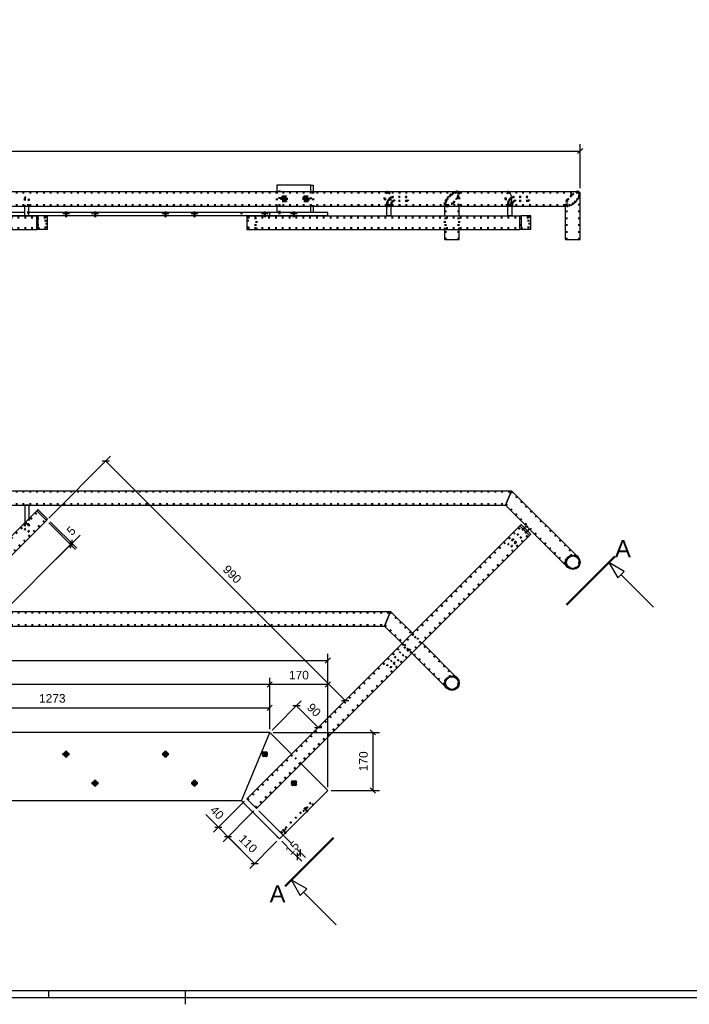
# Model space of a CAD drawing. Header units: millimetres. Extents: x -46 to 795, y -465 to 129.
# Tile 4 of 9: x 367 to 562, y -462 to -174. Entities that reach past the tile are written whole.
import ezdxf
from ezdxf.enums import TextEntityAlignment as Align

# ---------------------------------------------------------------- set-up
doc = ezdxf.new("R2010")
doc.units = ezdxf.units.MM
for name, pattern in [('DOT', [2, 0.5, -1.5]), ('STRICHPUNKT2', [18.5, 10, -4, 0.5, -4]), ('STRICHPUNKT3', [35.5, 25, -5, 0.5, -5])]:
    doc.linetypes.add(name, pattern=pattern)
doc.layers.get('0').update_dxf_attribs({"linetype": 'CONTINUOUS'})
for name, color, linetype in [('DIM49', 4, 'CONTINUOUS'), ('TXT_ALL', 7, 'CONTINUOUS'), ('TXT_DIM49', 2, 'CONTINUOUS')]:
    doc.layers.add(name, color=color, linetype=linetype)
doc.layers.add('LE_ALL', color=7, linetype='CONTINUOUS', lineweight=50)
doc.styles.add('ARIAL', font='arial.ttf')

# ---------------------------------------------------------------- blocks, each defined once
blk = doc.blocks.new('DINA1_00002', base_point=(-38.96, -457.66))
for p, q in [((375.04, -457.66), (375.04, -459.66)), ((415.04, -457.66), (415.04, -461.66)), ((-40.96, -459.66), (790.04, -459.66))]:
    blk.add_line(p, q)
blk.add_lwpolyline([(-38.96, -457.66), (788.04, -457.66), (788.04, 122.34)])
blk = doc.blocks.new('_ZBL0024_00001')
blk.add_blockref('DINA1_00002', (-38.96, -457.66))
blk = doc.blocks.new('Brede Strip 10x200_00110', base_point=(11.03, -230.06))
for p, q in [((439.76, -231.06), (439.76, -230.06)), ((368.1, -231.06), (333.95, -231.06)), ((439.76, -231.06), (369.3, -231.06))]:
    blk.add_line(p, q)
for points in [[(368.1, -230.06), (333.95, -230.06)], [(439.76, -230.06), (369.3, -230.06)]]:
    blk.add_lwpolyline(points)
at = {"layer": 'LE_ALL', "color": 3, "linetype": 'DOT'}
for p, q in [((379.49, -230.06), (379.49, -231.06)), ((380.89, -230.06), (380.89, -231.06)), ((387.97, -230.06), (387.97, -231.06)), ((389.37, -230.06), (389.37, -231.06)), ((408.57, -230.06), (408.57, -231.06)), ((409.97, -230.06), (409.97, -231.06)), ((417.05, -230.06), (417.05, -231.06)), ((418.45, -230.06), (418.45, -231.06)), ((431.48, -230.06), (431.48, -231.06))]:
    blk.add_line(p, q, dxfattribs=at)
blk.add_lwpolyline([(369.3, -230.06), (368.1, -230.06)], dxfattribs=at)
blk = doc.blocks.new('_00112', base_point=(409.27, -229.76))
at = {"layer": 'LE_ALL', "color": 1, "linetype": 'STRICHPUNKT2'}
for p, q in [((380.19, -229.76), (380.19, -231.36)), ((388.67, -229.76), (388.67, -231.36)), ((409.27, -229.76), (409.27, -231.36)), ((417.75, -229.76), (417.75, -231.36))]:
    blk.add_line(p, q, dxfattribs=at)
blk = doc.blocks.new('_00111')
blk.add_blockref('_00112', (409.27, -229.76))
blk = doc.blocks.new('Brede Strip 10x200_00109')
for name, p in [('Brede Strip 10x200_00110', (11.03, -230.06)), ('_00111', (0, 0))]:
    blk.add_blockref(name, p)
blk = doc.blocks.new('Brede Strip 10x200_00114', base_point=(442.59, -230.06))
for p, q in [((456.73, -230.06), (439.76, -230.06)), ((439.76, -231.06), (439.76, -230.06)), ((456.73, -231.06), (456.73, -230.06)), ((456.73, -231.06), (439.76, -231.06))]:
    blk.add_line(p, q)
at = {"layer": 'LE_ALL', "color": 3, "linetype": 'DOT'}
for p, q in [((431.48, -230.06), (431.48, -231.06)), ((437.65, -230.06), (437.65, -231.06)), ((439.05, -230.06), (439.05, -231.06)), ((442.59, -230.06), (442.59, -231.06)), ((446.13, -230.06), (446.13, -231.06)), ((447.53, -230.06), (447.53, -231.06))]:
    blk.add_line(p, q, dxfattribs=at)
blk = doc.blocks.new('_00116', base_point=(446.83, -229.76))
at = {"layer": 'LE_ALL', "color": 1, "linetype": 'STRICHPUNKT2'}
for p, q in [((438.35, -229.76), (438.35, -231.36)), ((446.83, -229.76), (446.83, -231.36))]:
    blk.add_line(p, q, dxfattribs=at)
blk = doc.blocks.new('_00115')
blk.add_blockref('_00116', (446.83, -229.76))
blk = doc.blocks.new('Brede Strip 10x200_00113')
for name, p in [('Brede Strip 10x200_00114', (442.59, -230.06)), ('_00115', (0, 0))]:
    blk.add_blockref(name, p)
blk = doc.blocks.new('Strip 80x10_00118', base_point=(442.59, -230.06))
for p, q in [((451.78, -222.06), (441.88, -222.06)), ((451.78, -223.94), (451.78, -222.06)), ((451.78, -222.06), (452.49, -222.06)), ((441.88, -228.18), (441.88, -230.06)), ((451.78, -230.06), (441.88, -230.06)), ((452.49, -230.06), (451.78, -230.06)), ((452.49, -228.18), (452.49, -230.06))]:
    blk.add_line(p, q)
for points in [[(441.88, -222.06), (441.88, -223.94)], [(452.49, -222.06), (452.49, -223.94)], [(451.78, -230.06), (451.78, -228.18)]]:
    blk.add_lwpolyline(points)
at = {"layer": 'LE_ALL', "color": 3, "linetype": 'DOT'}
for p, q in [((441.88, -223.94), (441.88, -228.18)), ((442.59, -230.06), (442.59, -222.06)), ((451.78, -228.18), (451.78, -223.94)), ((452.49, -223.94), (452.49, -228.18)), ((443.65, -225.36), (444.36, -225.36)), ((450.01, -225.36), (450.72, -225.36))]:
    blk.add_line(p, q, dxfattribs=at)
for points in [[(443.65, -226.76), (444.36, -226.76)], [(450.01, -226.76), (450.72, -226.76)]]:
    blk.add_lwpolyline(points, dxfattribs=at)
for centre, start_param, end_param in [((443.65, -226.06), 3.141593, 6.283185), ((443.65, -226.06), 0, 3.141593), ((444.36, -226.06), 3.141593, 6.283185), ((444.36, -226.06), 0, 3.141593), ((450.01, -226.06), 3.141593, 6.283185), ((450.01, -226.06), 0, 3.141593), ((450.72, -226.06), 3.141593, 6.283185), ((450.72, -226.06), 0, 3.141593)]:
    blk.add_ellipse(centre, major_axis=(0, -0.7), ratio=0.707107, start_param=start_param, end_param=end_param, dxfattribs=at)
blk = doc.blocks.new('_00120', base_point=(443.44, -226.06))
at = {"layer": 'LE_ALL', "color": 1, "linetype": 'STRICHPUNKT2'}
for p, q in [((443.65, -226.06), (442.94, -226.06)), ((443.44, -226.06), (444.57, -226.06)), ((443.65, -226.06), (443.65, -225.06)), ((443.65, -226.06), (443.65, -227.06)), ((443.65, -226.06), (444.36, -226.06)), ((444.36, -226.06), (443.65, -226.06)), ((444.36, -226.06), (444.36, -225.06)), ((444.36, -226.06), (444.36, -227.06)), ((444.36, -226.06), (445.06, -226.06)), ((450.01, -226.06), (449.31, -226.06)), ((449.8, -226.06), (450.93, -226.06)), ((450.01, -226.06), (450.01, -225.06)), ((450.01, -226.06), (450.01, -227.06)), ((450.01, -226.06), (450.72, -226.06)), ((450.72, -226.06), (450.01, -226.06)), ((450.72, -226.06), (450.72, -225.06)), ((450.72, -226.06), (450.72, -227.06)), ((450.72, -226.06), (451.43, -226.06))]:
    blk.add_line(p, q, dxfattribs=at)
blk = doc.blocks.new('_00119')
blk.add_blockref('_00120', (443.44, -226.06))
blk = doc.blocks.new('Strip 80x10_00117')
for name, p in [('Strip 80x10_00118', (442.59, -230.06)), ('_00119', (0, 0))]:
    blk.add_blockref(name, p)
blk = doc.blocks.new('_D1', base_point=(255.74, -210.56))
at = {"layer": 'DIM49', "color": 1}
for p, q in [((530.54, -222.94), (530.54, -210.06)), ((-11.38, -212.06), (530.54, -212.06)), ((529.79, -212.81), (531.29, -211.31))]:
    blk.add_line(p, q, dxfattribs=at)
blk = doc.blocks.new('Strip 80x10_00122', base_point=(2.76, -222.06))
blk.add_blockref('_D1', (255.74, -210.56))
blk = doc.blocks.new('Strip 80x10_00121')
blk.add_blockref('Strip 80x10_00122', (2.76, -222.06))
blk = doc.blocks.new('Constructie buis 42.4x2.6_00127', base_point=(509.59, -224.2))
blk.add_line((73.46, -223.94), (509.59, -223.94))
blk.add_lwpolyline([(73.46, -223.94), (73.46, -228.18), (509.59, -228.18)])
blk.add_ellipse((509.59, -226.06), major_axis=(0, -2.12), ratio=0.414214, start_param=0, end_param=3.141593)
at = {"layer": 'LE_ALL', "color": 3, "linetype": 'DOT'}
blk.add_line((73.46, -224.2), (509.59, -224.2), dxfattribs=at)
blk.add_lwpolyline([(73.46, -227.92), (509.59, -227.92)], dxfattribs=at)
for major_axis, start_param, end_param in [((0, -2.12), 3.141593, 6.283185), ((0, -1.86), 3.141593, 6.283185), ((0, -1.86), 0, 3.141593)]:
    blk.add_ellipse((509.59, -226.06), major_axis=major_axis, ratio=0.414214, start_param=start_param, end_param=end_param, dxfattribs=at)
blk = doc.blocks.new('Constructie buis 42.4x2.6_00126')
blk.add_blockref('Constructie buis 42.4x2.6_00127', (509.59, -224.2))
blk = doc.blocks.new('Constructie buis 42.4x2.6_00129', base_point=(474.24, -224.2))
at = {"layer": 'LE_ALL', "color": 3, "linetype": 'DOT'}
for major_axis, start_param, end_param in [((0, -2.12), 3.141593, 6.283185), ((0, -1.86), 3.141593, 6.283185), ((0, -2.12), 0, 3.141593), ((0, -1.86), 0, 3.141593)]:
    blk.add_ellipse((474.24, -226.06), major_axis=major_axis, ratio=0.414214, start_param=start_param, end_param=end_param, dxfattribs=at)
blk = doc.blocks.new('Constructie buis 42.4x2.6_00128')
blk.add_blockref('Constructie buis 42.4x2.6_00129', (474.24, -224.2))
blk = doc.blocks.new('Constructie buis 42.4x2.6_00131', base_point=(529.73, -224.2))
for p, q in [((509.59, -223.94), (529.92, -223.94)), ((509.59, -228.18), (526.92, -228.18))]:
    blk.add_line(p, q)
for centre, major_axis, start_param, end_param in [((509.59, -226.06), (0, -2.12), 0, 3.141593), ((528.42, -226.06), (-1.96, -1.96), 0.392699, 3.534292)]:
    blk.add_ellipse(centre, major_axis=major_axis, ratio=0.414214, start_param=start_param, end_param=end_param)
at = {"layer": 'LE_ALL', "color": 3, "linetype": 'DOT'}
blk.add_line((509.59, -224.2), (529.73, -224.2), dxfattribs=at)
blk.add_lwpolyline([(509.59, -227.92), (527.1, -227.92)], dxfattribs=at)
for centre, major_axis, start_param, end_param in [((509.59, -226.06), (0, -2.12), 3.141593, 6.283185), ((509.59, -226.06), (0, -1.86), 3.141593, 6.283185), ((509.59, -226.06), (0, -1.86), 0, 3.141593), ((528.42, -226.06), (-1.96, -1.96), 3.534292, 6.675884), ((528.42, -226.06), (-1.72, -1.72), 3.534292, 6.675884), ((528.42, -226.06), (1.72, 1.72), 3.534292, 6.675884)]:
    blk.add_ellipse(centre, major_axis=major_axis, ratio=0.414214, start_param=start_param, end_param=end_param, dxfattribs=at)
blk = doc.blocks.new('Constructie buis 42.4x2.6_00130')
blk.add_blockref('Constructie buis 42.4x2.6_00131', (529.73, -224.2))
blk = doc.blocks.new('Constructie buis 42.4x2.6_00133', base_point=(494.38, -224.2))
at = {"layer": 'LE_ALL', "color": 3, "linetype": 'DOT'}
for centre, major_axis, start_param, end_param in [((474.24, -226.06), (0, -2.12), 3.141593, 6.283185), ((474.24, -226.06), (0, -1.86), 3.141593, 6.283185), ((474.24, -226.06), (0, -2.12), 0, 3.141593), ((474.24, -226.06), (0, -1.86), 0, 3.141593), ((493.06, -226.06), (-1.96, -1.96), 3.534292, 6.675884), ((493.06, -226.06), (-1.72, -1.72), 3.534292, 6.675884), ((493.06, -226.06), (-1.96, -1.96), 0.392699, 3.534292), ((493.06, -226.06), (1.72, 1.72), 3.534292, 6.675884)]:
    blk.add_ellipse(centre, major_axis=major_axis, ratio=0.414214, start_param=start_param, end_param=end_param, dxfattribs=at)
blk = doc.blocks.new('Constructie buis 42.4x2.6_00132')
blk.add_blockref('Constructie buis 42.4x2.6_00133', (494.38, -224.2))
blk = doc.blocks.new('Koker 40x40x4 EN 10219-2_00136', base_point=(435.86, -235.06))
for p, q in [((433.03, -231.06), (512.94, -231.06)), ((433.03, -231.06), (433.03, -235.06)), ((512.94, -235.06), (512.94, -231.06)), ((433.03, -235.06), (512.94, -235.06))]:
    blk.add_line(p, q)
at = {"layer": 'LE_ALL', "color": 3, "linetype": 'DOT'}
for p, q in [((435.58, -231.46), (435.58, -234.66)), ((435.86, -235.06), (435.86, -231.06)), ((515.76, -231.06), (515.76, -235.06)), ((433.32, -234.66), (513.22, -234.66))]:
    blk.add_line(p, q, dxfattribs=at)
blk.add_lwpolyline([(433.32, -234.66), (433.32, -231.46), (513.22, -231.46)], dxfattribs=at)
blk.add_lwpolyline([(515.48, -234.66), (515.48, -231.46), (513.22, -231.46), (513.22, -234.66)], close=True, dxfattribs=at)
blk = doc.blocks.new('Koker 40x40x4 EN 10219-2_00135')
blk.add_blockref('Koker 40x40x4 EN 10219-2_00136', (435.86, -235.06))
blk = doc.blocks.new('Massieve as 12_00138', base_point=(511.28, -225.46))
for p, q in [((509.41, -231.06), (509.41, -228.18)), ((510.61, -231.06), (510.61, -228.18)), ((510.61, -231.06), (509.41, -231.06))]:
    blk.add_line(p, q)
at = {"layer": 'LE_ALL', "color": 3, "linetype": 'DOT'}
for p, q in [((515.24, -225.46), (511.28, -225.46)), ((510.61, -227.86), (509.41, -227.86)), ((509.41, -228.18), (509.41, -227.86)), ((510.61, -228.18), (510.61, -227.86))]:
    blk.add_line(p, q, dxfattribs=at)
for points in [[(509.41, -227.86), (509.44, -227.4), (509.55, -226.95), (509.71, -226.54), (509.77, -226.43), (510, -226.1), (510.27, -225.83), (510.57, -225.64), (510.89, -225.51), (511.21, -225.46), (511.26, -225.46)], [(511.28, -226.66), (511.12, -226.7), (510.95, -226.84), (510.82, -227.02), (510.69, -227.31), (510.62, -227.66), (510.61, -227.86)], [(515.24, -226.66), (511.28, -226.66)]]:
    blk.add_lwpolyline(points, dxfattribs=at)
for centre, start_param, end_param in [((511.28, -226.06), 3.141593, 6.283185), ((511.28, -226.06), 0, 3.141593), ((515.24, -226.06), 3.141593, 6.283185), ((515.24, -226.06), 0, 3.141593)]:
    blk.add_ellipse(centre, major_axis=(0, -0.6), ratio=0.707107, start_param=start_param, end_param=end_param, dxfattribs=at)
blk = doc.blocks.new('Massieve as 12_00137')
blk.add_blockref('Massieve as 12_00138', (511.28, -225.46))
blk = doc.blocks.new('Strip 40x5_00140', base_point=(515.76, -231.06))
for p, q in [((512.94, -231.06), (513.29, -231.06)), ((512.94, -235.06), (512.94, -231.06)), ((513.29, -231.06), (513.29, -235.06)), ((516.12, -231.06), (513.29, -231.06)), ((516.12, -235.06), (516.12, -231.06)), ((513.29, -235.06), (512.94, -235.06)), ((516.12, -235.06), (513.29, -235.06))]:
    blk.add_line(p, q)
at = {"layer": 'LE_ALL', "color": 3, "linetype": 'DOT'}
blk.add_line((515.76, -231.06), (515.76, -235.06), dxfattribs=at)
blk = doc.blocks.new('Strip 40x5_00139')
blk.add_blockref('Strip 40x5_00140', (515.76, -231.06))
blk = doc.blocks.new('Massieve as 12_00142', base_point=(475.93, -225.46))
for p, q in [((474.05, -231.06), (474.05, -228.18)), ((475.25, -231.06), (475.25, -228.18)), ((475.25, -231.06), (474.05, -231.06))]:
    blk.add_line(p, q)
at = {"layer": 'LE_ALL', "color": 3, "linetype": 'DOT'}
for p, q in [((479.89, -225.46), (475.93, -225.46)), ((475.25, -227.86), (474.05, -227.86)), ((474.05, -228.18), (474.05, -227.86)), ((475.25, -228.18), (475.25, -227.86))]:
    blk.add_line(p, q, dxfattribs=at)
for points in [[(474.05, -227.86), (474.09, -227.4), (474.19, -226.95), (474.36, -226.54), (474.41, -226.43), (474.65, -226.1), (474.92, -225.83), (475.22, -225.64), (475.53, -225.51), (475.86, -225.46), (475.91, -225.46)], [(475.93, -226.66), (475.77, -226.7), (475.59, -226.84), (475.46, -227.02), (475.33, -227.31), (475.26, -227.66), (475.25, -227.86)], [(479.89, -226.66), (475.93, -226.66)]]:
    blk.add_lwpolyline(points, dxfattribs=at)
for centre, start_param, end_param in [((475.93, -226.06), 3.141593, 6.283185), ((475.93, -226.06), 0, 3.141593), ((479.89, -226.06), 3.141593, 6.283185), ((479.89, -226.06), 0, 3.141593)]:
    blk.add_ellipse(centre, major_axis=(0, -0.6), ratio=0.707107, start_param=start_param, end_param=end_param, dxfattribs=at)
blk = doc.blocks.new('Massieve as 12_00141')
blk.add_blockref('Massieve as 12_00142', (475.93, -225.46))
blk = doc.blocks.new('Baluster_00134')
for name in ['Massieve as 12_00141', 'Massieve as 12_00137', 'Koker 40x40x4 EN 10219-2_00135', 'Strip 40x5_00139']:
    blk.add_blockref(name, (0, 0))
blk = doc.blocks.new('Koker 40x40x4 EN 10219-2_00163', base_point=(294.55, -235.06))
for p, q in [((291.73, -231.06), (371.63, -231.06)), ((291.73, -231.06), (291.73, -235.06)), ((371.63, -235.06), (371.63, -231.06)), ((291.73, -235.06), (371.63, -235.06))]:
    blk.add_line(p, q)
at = {"layer": 'LE_ALL', "color": 3, "linetype": 'DOT'}
for p, q in [((294.27, -231.46), (294.27, -234.66)), ((294.55, -235.06), (294.55, -231.06)), ((374.46, -231.06), (374.46, -235.06)), ((292.01, -234.66), (371.91, -234.66))]:
    blk.add_line(p, q, dxfattribs=at)
blk.add_lwpolyline([(292.01, -234.66), (292.01, -231.46), (371.91, -231.46)], dxfattribs=at)
blk.add_lwpolyline([(374.17, -234.66), (374.17, -231.46), (371.91, -231.46), (371.91, -234.66)], close=True, dxfattribs=at)
blk = doc.blocks.new('Koker 40x40x4 EN 10219-2_00162')
blk.add_blockref('Koker 40x40x4 EN 10219-2_00163', (294.55, -235.06))
blk = doc.blocks.new('Massieve as 12_00165', base_point=(369.3, -226.06))
for p, q in [((368.1, -231.06), (368.1, -228.18)), ((369.3, -231.06), (369.3, -228.18)), ((369.3, -231.06), (368.1, -231.06))]:
    blk.add_line(p, q)
at = {"layer": 'LE_ALL', "color": 3, "linetype": 'DOT'}
for p, q in [((368.1, -226.06), (368.1, -227.86)), ((369.3, -226.06), (369.3, -227.86)), ((369.3, -227.86), (368.1, -227.86)), ((368.1, -228.18), (368.1, -227.86)), ((369.3, -228.18), (369.3, -227.86))]:
    blk.add_line(p, q, dxfattribs=at)
blk.add_circle((368.7, -226.06), 0.6, dxfattribs=at)
blk = doc.blocks.new('Massieve as 12_00164')
blk.add_blockref('Massieve as 12_00165', (369.3, -226.06))
blk = doc.blocks.new('Strip 40x5_00167', base_point=(374.46, -231.06))
for p, q in [((371.63, -231.06), (371.98, -231.06)), ((371.63, -235.06), (371.63, -231.06)), ((371.98, -231.06), (371.98, -235.06)), ((374.81, -231.06), (371.98, -231.06)), ((374.81, -235.06), (374.81, -231.06)), ((371.98, -235.06), (371.63, -235.06)), ((374.81, -235.06), (371.98, -235.06))]:
    blk.add_line(p, q)
at = {"layer": 'LE_ALL', "color": 3, "linetype": 'DOT'}
blk.add_line((374.46, -231.06), (374.46, -235.06), dxfattribs=at)
blk = doc.blocks.new('Strip 40x5_00166')
blk.add_blockref('Strip 40x5_00167', (374.46, -231.06))
blk = doc.blocks.new('Massieve as 12_00169', base_point=(333.95, -226.06))
for p, q in [((332.75, -231.06), (332.75, -228.18)), ((333.95, -231.06), (333.95, -228.18)), ((333.95, -231.06), (332.75, -231.06))]:
    blk.add_line(p, q)
at = {"layer": 'LE_ALL', "color": 3, "linetype": 'DOT'}
for p, q in [((332.75, -226.06), (332.75, -227.86)), ((333.95, -226.06), (333.95, -227.86)), ((333.95, -227.86), (332.75, -227.86)), ((332.75, -228.18), (332.75, -227.86)), ((333.95, -228.18), (333.95, -227.86))]:
    blk.add_line(p, q, dxfattribs=at)
blk.add_circle((333.35, -226.06), 0.6, dxfattribs=at)
blk = doc.blocks.new('Massieve as 12_00168')
blk.add_blockref('Massieve as 12_00169', (333.95, -226.06))
blk = doc.blocks.new('Baluster_00161')
for name in ['Massieve as 12_00168', 'Massieve as 12_00164', 'Koker 40x40x4 EN 10219-2_00162', 'Strip 40x5_00166']:
    blk.add_blockref(name, (0, 0))
blk = doc.blocks.new('Constructie buis 42.4x2.6_00175', base_point=(526.56, -227.38))
blk.add_line((526.3, -237.96), (526.3, -228.18))
blk.add_lwpolyline([(526.3, -237.96), (530.54, -237.96), (530.54, -224.56)])
for start_param, end_param in [(0.392674, 2.748894), (2.748894, 3.534292)]:
    blk.add_ellipse((528.42, -226.06), major_axis=(-1.96, -1.96), ratio=0.414214, start_param=start_param, end_param=end_param)
at = {"layer": 'LE_ALL', "color": 3, "linetype": 'DOT'}
for p, q in [((526.56, -237.96), (526.56, -227.38)), ((530.28, -237.96), (530.28, -224.75)), ((526.3, -228.18), (526.3, -227.56))]:
    blk.add_line(p, q, dxfattribs=at)
for major_axis, start_param, end_param in [((1.96, 1.96), 0.392699, 2.748894), ((-1.72, -1.72), 2.748894, 5.890486), ((1.72, 1.72), 2.748894, 5.890486), ((1.96, 1.96), 2.748894, 3.534267)]:
    blk.add_ellipse((528.42, -226.06), major_axis=major_axis, ratio=0.414214, start_param=start_param, end_param=end_param, dxfattribs=at)
blk = doc.blocks.new('Constructie buis 42.4x2.6_00174')
blk.add_blockref('Constructie buis 42.4x2.6_00175', (526.56, -227.38))
blk = doc.blocks.new('Constructie buis 42.4x2.6_00177', base_point=(491.2, -227.38))
for p, q in [((490.94, -231.06), (490.94, -228.18)), ((495.18, -231.06), (495.18, -228.18)), ((490.94, -237.96), (495.18, -237.96))]:
    blk.add_line(p, q)
for points in [[(490.94, -237.96), (490.94, -235.06)], [(495.18, -237.96), (495.18, -235.06)]]:
    blk.add_lwpolyline(points)
at = {"layer": 'LE_ALL', "color": 3, "linetype": 'DOT'}
for p, q in [((495.18, -228.18), (495.18, -224.56)), ((491.2, -237.96), (491.2, -227.38)), ((494.92, -237.96), (494.92, -224.75)), ((490.94, -228.18), (490.94, -227.56))]:
    blk.add_line(p, q, dxfattribs=at)
for points in [[(490.94, -235.06), (490.94, -231.06)], [(495.18, -235.06), (495.18, -231.06)]]:
    blk.add_lwpolyline(points, dxfattribs=at)
for major_axis, start_param, end_param in [((1.96, 1.96), 5.890486, 9.032079), ((-1.72, -1.72), 2.748894, 5.890486), ((1.96, 1.96), 3.534316, 5.890486), ((-1.72, -1.72), 5.890486, 9.032079), ((-1.96, -1.96), 5.890486, 6.67586)]:
    blk.add_ellipse((493.06, -226.06), major_axis=major_axis, ratio=0.414214, start_param=start_param, end_param=end_param, dxfattribs=at)
blk = doc.blocks.new('Constructie buis 42.4x2.6_00176')
blk.add_blockref('Constructie buis 42.4x2.6_00177', (491.2, -227.38))
blk = doc.blocks.new('Hekwerk trap_00125')
for name in ['Constructie buis 42.4x2.6_00128', 'Constructie buis 42.4x2.6_00126', 'Constructie buis 42.4x2.6_00132', 'Constructie buis 42.4x2.6_00176', 'Constructie buis 42.4x2.6_00130', 'Constructie buis 42.4x2.6_00174', 'Baluster_00161', 'Baluster_00134']:
    blk.add_blockref(name, (0, 0))
blk = doc.blocks.new('Trapboom_00104')
for name in ['Strip 80x10_00121', 'Hekwerk trap_00125', 'Strip 80x10_00117', 'Brede Strip 10x200_00109', 'Brede Strip 10x200_00113']:
    blk.add_blockref(name, (0, 0))
blk = doc.blocks.new('Smits Agro_00103')
blk.add_blockref('Trapboom_00104', (0, 0))
blk = doc.blocks.new('Nijverdal_00102')
blk.add_blockref('Smits Agro_00103', (0, 0))
blk = doc.blocks.new('_A3D0057_00101')
blk.add_blockref('Nijverdal_00102', (0, 0))
blk = doc.blocks.new('_ANS0057_00100')
blk.add_blockref('_A3D0057_00101', (0, 0))
blk = doc.blocks.new('_D5', base_point=(218.83, -359.6))
at = {"layer": 'DIM49', "color": 1}
for p, q in [((456.73, -398.1), (456.73, -359.1)), ((-11.38, -361.1), (456.73, -361.1)), ((455.98, -361.85), (457.48, -360.35))]:
    blk.add_line(p, q, dxfattribs=at)
blk = doc.blocks.new('Brede Strip 10x200_00184', base_point=(2.66, -388.98))
blk.add_blockref('_D5', (218.83, -359.6))
blk = doc.blocks.new('Brede Strip 10x200_00183')
blk.add_blockref('Brede Strip 10x200_00184', (2.66, -388.98))
blk = doc.blocks.new('_D10', base_point=(445.37, -366.62))
at = {"layer": 'DIM49', "color": 1}
for p, q in [((440.51, -367.37), (439.01, -368.87)), ((439.76, -381.13), (439.76, -366.12)), ((456.73, -368.12), (439.76, -368.12)), ((455.98, -368.87), (457.48, -367.37)), ((456.73, -398.1), (456.73, -366.12))]:
    blk.add_line(p, q, dxfattribs=at)
at = {"layer": 'TXT_DIM49', "style": 'ARIAL'}
blk.add_text('170', height=2.5, dxfattribs=at).set_placement((445.37, -366.62))
blk = doc.blocks.new('_D11', base_point=(217.41, -366.62))
at = {"layer": 'DIM49', "color": 1}
for p, q in [((439.76, -368.12), (2.75, -368.12)), ((439.01, -368.87), (440.51, -367.37)), ((439.76, -381.13), (439.76, -366.12))]:
    blk.add_line(p, q, dxfattribs=at)
blk = doc.blocks.new('_D15', base_point=(468.4, -393.49))
at = {"layer": 'DIM49', "color": 1}
for p, q in [((440.76, -382.13), (471.9, -382.13)), ((470.65, -382.88), (469.15, -381.38)), ((469.9, -382.13), (469.9, -399.1)), ((457.73, -399.1), (471.9, -399.1)), ((469.15, -398.35), (470.65, -399.85))]:
    blk.add_line(p, q, dxfattribs=at)
at = {"layer": 'TXT_DIM49', "style": 'ARIAL'}
blk.add_text('170', height=2.5, rotation=90.0002, dxfattribs=at).set_placement((468.4, -393.49))
blk = doc.blocks.new('Brede Strip 10x200_00188', base_point=(10.65, -397.67))
for q in [(439.76, -382.13), (11.03, -402.13)]:
    blk.add_line((431.48, -402.13), q)
blk.add_lwpolyline([(439.76, -382.13), (312.46, -382.13)])
for centre in [(380.19, -388.49), (409.27, -388.49), (388.67, -396.97), (417.75, -396.97)]:
    blk.add_circle(centre, 0.7)
for name, p in [('_D11', (217.41, -366.62)), ('_D10', (445.37, -366.62)), ('_D15', (468.4, -393.49))]:
    blk.add_blockref(name, p)
blk = doc.blocks.new('_00190', base_point=(409.27, -388.49))
at = {"layer": 'LE_ALL', "color": 1, "linetype": 'STRICHPUNKT2'}
for p, q in [((380.19, -388.49), (379.19, -388.49)), ((380.19, -388.49), (379.19, -388.49)), ((380.19, -388.49), (380.19, -387.49)), ((380.19, -388.49), (380.19, -387.49)), ((380.19, -388.49), (381.19, -388.49)), ((380.19, -388.49), (380.19, -389.49)), ((380.19, -388.49), (381.19, -388.49)), ((380.19, -388.49), (380.19, -389.49)), ((409.27, -388.49), (408.27, -388.49)), ((409.27, -388.49), (408.27, -388.49)), ((409.27, -388.49), (409.27, -387.49)), ((409.27, -388.49), (409.27, -387.49)), ((409.27, -388.49), (410.27, -388.49)), ((409.27, -388.49), (409.27, -389.49)), ((409.27, -388.49), (410.27, -388.49)), ((409.27, -388.49), (409.27, -389.49)), ((388.67, -396.97), (387.67, -396.97)), ((388.67, -396.97), (387.67, -396.97)), ((388.67, -396.97), (388.67, -395.97)), ((388.67, -396.97), (388.67, -395.97)), ((388.67, -396.97), (389.67, -396.97)), ((388.67, -396.97), (388.67, -397.97)), ((388.67, -396.97), (389.67, -396.97)), ((388.67, -396.97), (388.67, -397.97)), ((417.75, -396.97), (416.75, -396.97)), ((417.75, -396.97), (416.75, -396.97)), ((417.75, -396.97), (417.75, -395.97)), ((417.75, -396.97), (417.75, -395.97)), ((417.75, -396.97), (418.75, -396.97)), ((417.75, -396.97), (417.75, -397.97)), ((417.75, -396.97), (418.75, -396.97)), ((417.75, -396.97), (417.75, -397.97))]:
    blk.add_line(p, q, dxfattribs=at)
blk = doc.blocks.new('_00189')
blk.add_blockref('_00190', (409.27, -388.49))
blk = doc.blocks.new('Brede Strip 10x200_00187')
for name, p in [('Brede Strip 10x200_00188', (10.65, -397.67)), ('_00189', (0, 0))]:
    blk.add_blockref(name, p)
blk = doc.blocks.new('_D17', base_point=(430.47, -413.49))
at = {"layer": 'DIM49', "color": 1}
for p, q in [((435.15, -405.09), (426.14, -414.11)), ((428.62, -412.69), (426.49, -412.69)), ((435.34, -420.48), (427.56, -412.69)), ((441.88, -413.94), (433.93, -421.9)), ((434.28, -420.48), (436.41, -420.48))]:
    blk.add_line(p, q, dxfattribs=at)
at = {"layer": 'TXT_DIM49', "style": 'ARIAL'}
blk.add_text('110', height=2.5, rotation=314.9999, dxfattribs=at).set_placement((430.47, -413.49))
blk = doc.blocks.new('_D18', base_point=(422.08, -405.1))
at = {"layer": 'DIM49', "color": 1}
for p, q in [((432.33, -402.27), (423.31, -411.28)), ((435.15, -405.09), (426.14, -414.11)), ((431.8, -416.94), (421.02, -406.16)), ((423.67, -409.86), (425.79, -409.86)), ((428.62, -412.69), (426.49, -412.69))]:
    blk.add_line(p, q, dxfattribs=at)
at = {"layer": 'TXT_DIM49', "style": 'ARIAL'}
blk.add_text('40', height=2.5, rotation=314.9999, dxfattribs=at).set_placement((422.08, -405.1))
blk = doc.blocks.new('_D19', base_point=(450.45, -375.08))
at = {"layer": 'DIM49', "color": 1}
for p, q in [((440.47, -381.42), (448.98, -372.9)), ((448.63, -374.32), (446.51, -374.32)), ((447.57, -374.32), (453.92, -380.67)), ((452.86, -380.67), (454.98, -380.67))]:
    blk.add_line(p, q, dxfattribs=at)
at = {"layer": 'TXT_DIM49', "style": 'ARIAL'}
blk.add_text('90', height=2.5, rotation=314.9999, dxfattribs=at).set_placement((450.45, -375.08))
blk = doc.blocks.new('Brede Strip 10x200_00192', base_point=(437.85, -388.98))
for p, q in [((431.48, -402.13), (439.76, -382.13)), ((446.11, -388.48), (439.76, -382.13)), ((442.59, -413.24), (456.73, -399.1)), ((442.59, -413.24), (431.48, -402.13))]:
    blk.add_line(p, q)
blk.add_lwpolyline([(456.73, -399.1), (448.94, -391.31)])
for centre in [(438.35, -388.49), (446.83, -396.97)]:
    blk.add_circle(centre, 0.7)
at = {"layer": 'LE_ALL', "color": 3, "linetype": 'DOT'}
blk.add_line((448.94, -391.31), (446.11, -388.48), dxfattribs=at)
for name, p in [('_D19', (450.45, -375.08)), ('_D18', (422.08, -405.1)), ('_D17', (430.47, -413.49))]:
    blk.add_blockref(name, p)
blk = doc.blocks.new('_00194', base_point=(446.83, -396.97))
at = {"layer": 'LE_ALL', "color": 1, "linetype": 'STRICHPUNKT2'}
for p, q in [((438.35, -388.49), (437.64, -387.78)), ((438.35, -388.49), (437.64, -387.78)), ((438.35, -388.49), (437.64, -389.2)), ((438.35, -388.49), (437.64, -389.2)), ((438.35, -388.49), (439.05, -387.78)), ((438.35, -388.49), (439.05, -387.78)), ((438.35, -388.49), (439.05, -389.2)), ((438.35, -388.49), (439.05, -389.2)), ((446.83, -396.97), (446.12, -396.27)), ((446.83, -396.97), (446.12, -396.27)), ((446.83, -396.97), (446.12, -397.68)), ((446.83, -396.97), (446.12, -397.68)), ((446.83, -396.97), (447.54, -396.27)), ((446.83, -396.97), (447.54, -396.27)), ((446.83, -396.97), (447.54, -397.68)), ((446.83, -396.97), (447.54, -397.68))]:
    blk.add_line(p, q, dxfattribs=at)
blk = doc.blocks.new('_00193')
blk.add_blockref('_00194', (446.83, -396.97))
blk = doc.blocks.new('Brede Strip 10x200_00191')
for name, p in [('Brede Strip 10x200_00192', (437.85, -388.98)), ('_00193', (0, 0))]:
    blk.add_blockref(name, p)
blk = doc.blocks.new('Strip 80x10_00196', base_point=(443.16, -411.26))
at = {"layer": 'LE_ALL', "color": 3, "linetype": 'DOT'}
for p, q in [((451.78, -402.63), (441.88, -412.53)), ((452.49, -403.34), (451.78, -402.63)), ((449.52, -404.89), (450.23, -405.6)), ((450.51, -403.9), (451.22, -404.61)), ((443.16, -411.26), (443.86, -411.97)), ((444.15, -410.27), (444.85, -410.98))]:
    blk.add_line(p, q, dxfattribs=at)
blk = doc.blocks.new('_00198', base_point=(443.44, -410.55))
at = {"layer": 'LE_ALL', "color": 1, "linetype": 'STRICHPUNKT2'}
for p, q in [((449.8, -404.19), (450.93, -405.32)), ((443.44, -410.55), (444.57, -411.68))]:
    blk.add_line(p, q, dxfattribs=at)
blk = doc.blocks.new('_00197')
blk.add_blockref('_00198', (443.44, -410.55))
blk = doc.blocks.new('Strip 80x10_00195')
for name, p in [('Strip 80x10_00196', (443.16, -411.26)), ('_00197', (0, 0))]:
    blk.add_blockref(name, p)
blk = doc.blocks.new('Constructie buis 42.4x2.6_00205', base_point=(73.46, -315.39))
for p in [(73.46, -311.41), (508.72, -315.65)]:
    blk.add_line(p, (510.47, -311.41))
blk.add_lwpolyline([(73.46, -311.41), (73.46, -315.65), (508.72, -315.65)])
at = {"layer": 'LE_ALL', "color": 3, "linetype": 'DOT'}
for p, q in [((73.46, -311.67), (510.36, -311.67)), ((73.46, -315.39), (508.82, -315.39))]:
    blk.add_line(p, q, dxfattribs=at)
blk = doc.blocks.new('Constructie buis 42.4x2.6_00204')
blk.add_blockref('Constructie buis 42.4x2.6_00205', (73.46, -315.39))
blk = doc.blocks.new('_D23', base_point=(372.27, -373.42))
at = {"layer": 'DIM49', "color": 1}
for p, q in [((313.21, -374.17), (311.71, -375.67)), ((312.46, -381.13), (312.46, -372.92)), ((439.01, -375.67), (440.51, -374.17)), ((439.76, -381.13), (439.76, -372.92)), ((312.46, -374.92), (439.76, -374.92))]:
    blk.add_line(p, q, dxfattribs=at)
at = {"layer": 'TXT_DIM49', "style": 'ARIAL'}
blk.add_text('1273', height=2.5, dxfattribs=at).set_placement((372.27, -373.42))
blk = doc.blocks.new('Constructie buis 42.4x2.6_00207', base_point=(38.1, -350.75))
for p, q in [((347.81, -346.77), (475.12, -346.77)), ((473.36, -351.01), (475.12, -346.77)), ((343.57, -351.01), (473.36, -351.01))]:
    blk.add_line(p, q)
at = {"layer": 'LE_ALL', "color": 3, "linetype": 'DOT'}
for p, q in [((38.1, -347.03), (475.01, -347.03)), ((38.1, -350.75), (473.47, -350.75))]:
    blk.add_line(p, q, dxfattribs=at)
blk.add_blockref('_D23', (372.27, -373.42))
blk = doc.blocks.new('Constructie buis 42.4x2.6_00206')
blk.add_blockref('Constructie buis 42.4x2.6_00207', (38.1, -350.75))
blk = doc.blocks.new('Constructie buis 42.4x2.6_00209', base_point=(527.1, -333.67))
for p, q in [((510.47, -311.41), (508.72, -315.65)), ((510.47, -311.41), (529.92, -330.86)), ((515.66, -322.6), (526.92, -333.86))]:
    blk.add_line(p, q)
blk.add_lwpolyline([(508.72, -315.65), (514.82, -321.76)])
at = {"layer": 'LE_ALL', "color": 3, "linetype": 'DOT'}
for p, q in [((510.36, -311.67), (529.73, -331.04)), ((508.82, -315.39), (527.1, -333.67)), ((514.82, -321.76), (515.66, -322.6))]:
    blk.add_line(p, q, dxfattribs=at)
for radius, start, end in [(2.12, 45, -135), (1.86, -135, 45)]:
    blk.add_arc((528.42, -332.36), radius, start, end, dxfattribs=at)
blk = doc.blocks.new('Constructie buis 42.4x2.6_00208')
blk.add_blockref('Constructie buis 42.4x2.6_00209', (527.1, -333.67))
blk = doc.blocks.new('Constructie buis 42.4x2.6_00211', base_point=(491.75, -369.03))
for p, q in [((475.12, -346.77), (473.36, -351.01)), ((484.3, -355.95), (494.56, -366.22)), ((481.3, -358.95), (491.56, -369.21))]:
    blk.add_line(p, q)
for points in [[(475.12, -346.77), (481.47, -353.12)], [(473.36, -351.01), (478.47, -356.12)]]:
    blk.add_lwpolyline(points)
at = {"layer": 'LE_ALL', "color": 3, "linetype": 'DOT'}
for p, q in [((475.01, -347.03), (494.38, -366.4)), ((473.47, -350.75), (491.75, -369.03)), ((478.47, -356.12), (481.3, -358.95))]:
    blk.add_line(p, q, dxfattribs=at)
blk.add_lwpolyline([(481.47, -353.12), (484.3, -355.95)], dxfattribs=at)
for radius, start, end in [(2.12, 45, -135), (1.86, -135, 45)]:
    blk.add_arc((493.06, -367.71), radius, start, end, dxfattribs=at)
blk = doc.blocks.new('Constructie buis 42.4x2.6_00210')
blk.add_blockref('Constructie buis 42.4x2.6_00211', (491.75, -369.03))
blk = doc.blocks.new('_D24', base_point=(445.85, -418.15))
at = {"layer": 'DIM49', "color": 1}
for p, q in [((436.57, -405.09), (445.9, -414.43)), ((443.3, -413.94), (444.84, -415.49)), ((446.75, -417.4), (449.15, -419.8)), ((447.74, -417.33), (447.74, -419.45)), ((448.8, -417.33), (447.74, -418.39)), ((447.81, -416.34), (450.21, -418.74)), ((448.8, -418.39), (448.8, -416.27))]:
    blk.add_line(p, q, dxfattribs=at)
at = {"layer": 'TXT_DIM49', "style": 'ARIAL'}
blk.add_text('15', height=2.5, rotation=45.0001, dxfattribs=at).set_placement((445.85, -418.15))
blk = doc.blocks.new('Koker 40x40x4 EN 10219-2_00214', base_point=(433.32, -401.84))
for p, q in [((433.03, -401.56), (512.94, -321.66)), ((515.76, -324.48), (512.94, -321.66)), ((435.86, -404.39), (515.76, -324.48)), ((433.03, -401.56), (435.86, -404.39))]:
    blk.add_line(p, q)
at = {"layer": 'LE_ALL', "color": 3, "linetype": 'DOT'}
for p, q in [((433.32, -401.84), (513.22, -321.94)), ((435.58, -404.1), (515.48, -324.2))]:
    blk.add_line(p, q, dxfattribs=at)
blk.add_blockref('_D24', (445.85, -418.15))
blk = doc.blocks.new('Koker 40x40x4 EN 10219-2_00213')
blk.add_blockref('Koker 40x40x4 EN 10219-2_00214', (433.32, -401.84))
blk = doc.blocks.new('Massieve as 12_00216', base_point=(510.43, -327.84))
blk.add_line((515.66, -322.6), (514.82, -321.76))
for points in [[(514.82, -321.76), (514.28, -322.29)], [(515.66, -322.6), (515.13, -323.14)]]:
    blk.add_lwpolyline(points)
at = {"layer": 'LE_ALL', "color": 3, "linetype": 'DOT'}
for p, q in [((514.28, -322.29), (513.93, -322.65)), ((513.93, -322.65), (510.86, -325.72)), ((514.77, -323.49), (511.71, -326.56)), ((515.13, -323.14), (514.77, -323.49)), ((510.86, -325.72), (509.58, -326.99)), ((511.71, -326.56), (510.43, -327.84)), ((511.71, -326.56), (510.86, -325.72))]:
    blk.add_line(p, q, dxfattribs=at)
blk.add_circle((510.01, -327.41), 0.6, dxfattribs=at)
blk = doc.blocks.new('Massieve as 12_00215')
blk.add_blockref('Massieve as 12_00216', (510.43, -327.84))
blk = doc.blocks.new('Strip 40x5_00218', base_point=(515.76, -324.48))
for p, q in [((513.29, -321.3), (512.94, -321.66)), ((515.76, -324.48), (512.94, -321.66)), ((516.12, -324.13), (513.29, -321.3)), ((515.76, -324.48), (516.12, -324.13))]:
    blk.add_line(p, q)
blk = doc.blocks.new('Strip 40x5_00217')
blk.add_blockref('Strip 40x5_00218', (515.76, -324.48))
blk = doc.blocks.new('Massieve as 12_00220', base_point=(475.08, -363.19))
at = {"layer": 'LE_ALL', "color": 3, "linetype": 'DOT'}
for p, q in [((479.46, -357.11), (475.5, -361.07)), ((480.31, -357.96), (479.46, -357.11)), ((475.5, -361.07), (474.23, -362.34)), ((476.35, -361.92), (475.5, -361.07))]:
    blk.add_line(p, q, dxfattribs=at)
blk.add_lwpolyline([(480.31, -357.96), (476.35, -361.92), (475.08, -363.19)], dxfattribs=at)
blk.add_circle((474.65, -362.77), 0.6, dxfattribs=at)
blk = doc.blocks.new('Massieve as 12_00219')
blk.add_blockref('Massieve as 12_00220', (475.08, -363.19))
blk = doc.blocks.new('Baluster_00212')
for name in ['Koker 40x40x4 EN 10219-2_00213', 'Massieve as 12_00215', 'Strip 40x5_00217', 'Massieve as 12_00219']:
    blk.add_blockref(name, (0, 0))
blk = doc.blocks.new('_D31', base_point=(337.8, -368.8))
at = {"layer": 'DIM49', "color": 1}
for p, q in [((375.16, -320.83), (382.94, -328.61)), ((301.63, -407.1), (381.53, -327.2)), ((381.53, -328.26), (381.53, -326.14)), ((295.26, -400.74), (303.04, -408.52)), ((301.63, -406.04), (301.63, -408.16))]:
    blk.add_line(p, q, dxfattribs=at)
at = {"layer": 'TXT_DIM49', "style": 'ARIAL'}
blk.add_text('1130', height=2.5, rotation=45.0001, dxfattribs=at).set_placement((337.8, -368.8))
blk = doc.blocks.new('_D32', base_point=(381.89, -324.71))
at = {"layer": 'DIM49', "color": 1}
for p, q in [((375.16, -320.83), (382.94, -328.61)), ((375.52, -320.48), (383.3, -328.26)), ((377.29, -331.44), (384.31, -324.41)), ((381.53, -328.26), (381.53, -326.14)), ((381.88, -325.78), (381.88, -327.91))]:
    blk.add_line(p, q, dxfattribs=at)
at = {"layer": 'TXT_DIM49', "style": 'ARIAL'}
blk.add_text('5', height=2.5, rotation=45.0001, dxfattribs=at).set_placement((381.89, -324.71))
blk = doc.blocks.new('_D33', base_point=(425.84, -334.68))
at = {"layer": 'DIM49', "color": 1}
for p, q in [((375.16, -319.42), (393.23, -301.36)), ((392.87, -302.77), (390.75, -302.77)), ((391.81, -302.77), (461.82, -372.77)), ((460.76, -372.77), (462.88, -372.77))]:
    blk.add_line(p, q, dxfattribs=at)
at = {"layer": 'TXT_DIM49', "style": 'ARIAL'}
blk.add_text('990', height=2.5, rotation=314.9999, dxfattribs=at).set_placement((425.84, -334.68))
blk = doc.blocks.new('Koker 40x40x4 EN 10219-2_00241', base_point=(292.01, -397.48))
for p, q in [((291.73, -397.2), (371.63, -317.3)), ((374.46, -320.13), (371.63, -317.3)), ((294.55, -400.03), (374.46, -320.13)), ((291.73, -397.2), (294.55, -400.03))]:
    blk.add_line(p, q)
at = {"layer": 'LE_ALL', "color": 3, "linetype": 'DOT'}
for p, q in [((292.01, -397.48), (371.91, -317.58)), ((294.27, -399.75), (374.17, -319.84))]:
    blk.add_line(p, q, dxfattribs=at)
for name, p in [('_D33', (425.84, -334.68)), ('_D31', (337.8, -368.8)), ('_D32', (381.89, -324.71))]:
    blk.add_blockref(name, p)
blk = doc.blocks.new('Koker 40x40x4 EN 10219-2_00240')
blk.add_blockref('Koker 40x40x4 EN 10219-2_00241', (292.01, -397.48))
blk = doc.blocks.new('Massieve as 12_00243', base_point=(369.3, -323.05))
for p, q in [((368.1, -315.65), (368.1, -320.83)), ((369.3, -315.65), (368.1, -315.65)), ((369.3, -315.65), (369.3, -319.63))]:
    blk.add_line(p, q)
at = {"layer": 'LE_ALL', "color": 3, "linetype": 'DOT'}
for p, q in [((369.3, -319.63), (369.3, -321.25)), ((368.1, -320.83), (368.1, -321.25)), ((369.3, -321.25), (368.1, -321.25)), ((368.1, -321.25), (368.1, -323.05)), ((369.3, -321.25), (369.3, -323.05))]:
    blk.add_line(p, q, dxfattribs=at)
blk.add_circle((368.7, -323.05), 0.6, dxfattribs=at)
blk = doc.blocks.new('Massieve as 12_00242')
blk.add_blockref('Massieve as 12_00243', (369.3, -323.05))
blk = doc.blocks.new('Strip 40x5_00245', base_point=(374.46, -320.13))
for p, q in [((371.98, -316.95), (371.63, -317.3)), ((374.46, -320.13), (371.63, -317.3)), ((374.81, -319.77), (371.98, -316.95)), ((374.46, -320.13), (374.81, -319.77))]:
    blk.add_line(p, q)
blk = doc.blocks.new('Strip 40x5_00244')
blk.add_blockref('Strip 40x5_00245', (374.46, -320.13))
blk = doc.blocks.new('Massieve as 12_00247', base_point=(333.95, -358.41))
for p, q in [((332.75, -351.01), (332.75, -356.18)), ((333.95, -351.01), (332.75, -351.01)), ((333.95, -351.01), (333.95, -354.98))]:
    blk.add_line(p, q)
at = {"layer": 'LE_ALL', "color": 3, "linetype": 'DOT'}
for p, q in [((332.75, -356.18), (332.75, -356.61)), ((333.95, -356.61), (332.75, -356.61)), ((332.75, -356.61), (332.75, -358.41)), ((333.95, -354.98), (333.95, -356.61)), ((333.95, -356.61), (333.95, -358.41))]:
    blk.add_line(p, q, dxfattribs=at)
blk.add_circle((333.35, -358.41), 0.6, dxfattribs=at)
blk = doc.blocks.new('Massieve as 12_00246')
blk.add_blockref('Massieve as 12_00247', (333.95, -358.41))
blk = doc.blocks.new('Baluster_00239')
for name in ['Koker 40x40x4 EN 10219-2_00240', 'Massieve as 12_00242', 'Strip 40x5_00244', 'Massieve as 12_00246']:
    blk.add_blockref(name, (0, 0))
blk = doc.blocks.new('Constructie buis 42.4x2.6_00253', base_point=(527.1, -333.67))
for radius in [2.12, 1.86]:
    blk.add_circle((528.42, -332.36), radius)
blk = doc.blocks.new('Constructie buis 42.4x2.6_00252')
blk.add_blockref('Constructie buis 42.4x2.6_00253', (527.1, -333.67))
blk = doc.blocks.new('Constructie buis 42.4x2.6_00255', base_point=(491.75, -369.03))
for radius in [2.12, 1.86]:
    blk.add_circle((493.06, -367.71), radius)
blk = doc.blocks.new('Constructie buis 42.4x2.6_00254')
blk.add_blockref('Constructie buis 42.4x2.6_00255', (491.75, -369.03))
blk = doc.blocks.new('Hekwerk trap_00203')
for name in ['Baluster_00239', 'Constructie buis 42.4x2.6_00204', 'Constructie buis 42.4x2.6_00208', 'Constructie buis 42.4x2.6_00206', 'Baluster_00212', 'Constructie buis 42.4x2.6_00252', 'Constructie buis 42.4x2.6_00210', 'Constructie buis 42.4x2.6_00254']:
    blk.add_blockref(name, (0, 0))
blk = doc.blocks.new('Trapboom_00182')
for name in ['Hekwerk trap_00203', 'Brede Strip 10x200_00187', 'Brede Strip 10x200_00183', 'Brede Strip 10x200_00191', 'Strip 80x10_00195']:
    blk.add_blockref(name, (0, 0))
blk = doc.blocks.new('Smits Agro_00181')
blk.add_blockref('Trapboom_00182', (0, 0))
blk = doc.blocks.new('Nijverdal_00180')
blk.add_blockref('Smits Agro_00181', (0, 0))
blk = doc.blocks.new('TFIELD_00261', base_point=(439.71, -429.37))
at = {"layer": 'TXT_ALL', "color": 1, "style": 'ARIAL'}
blk.add_text('A', height=5, dxfattribs=at).set_placement((439.71, -429.37), align=Align.MIDDLE_LEFT)
blk = doc.blocks.new('FLEX_00260', base_point=(442.01, -429.37))
blk.add_blockref('TFIELD_00261', (439.71, -429.37))
blk = doc.blocks.new('3DFIGCON_00259')
blk.add_blockref('FLEX_00260', (442.01, -429.37))
blk = doc.blocks.new('TFIELD_00264', base_point=(540.72, -328.37))
at = {"layer": 'TXT_ALL', "color": 1, "style": 'ARIAL'}
blk.add_text('A', height=5, dxfattribs=at).set_placement((540.72, -328.37), align=Align.MIDDLE_LEFT)
blk = doc.blocks.new('FLEX_00263', base_point=(543.02, -328.37))
blk.add_blockref('TFIELD_00264', (540.72, -328.37))
blk = doc.blocks.new('3DFIGCON_00262')
blk.add_blockref('FLEX_00263', (543.02, -328.37))
blk = doc.blocks.new('AKPFEIL_00266', base_point=(446.08, -425.3))
blk.add_line((459.16, -438.39), (449.61, -428.84))
blk.add_lwpolyline([(446.08, -425.3), (448.67, -429.79), (450.56, -427.89)], close=True)
blk = doc.blocks.new('3DFIGCON_00265')
blk.add_blockref('AKPFEIL_00266', (446.08, -425.3))
blk = doc.blocks.new('AKPFEIL_00268', base_point=(538.95, -332.44))
blk.add_line((552.03, -345.52), (542.48, -335.97))
blk.add_lwpolyline([(538.95, -332.44), (541.54, -336.92), (543.43, -335.02)], close=True)
blk = doc.blocks.new('3DFIGCON_00267')
blk.add_blockref('AKPFEIL_00268', (538.95, -332.44))
blk = doc.blocks.new('_00258', base_point=(444.31, -427.07))
at = {"layer": 'LE_ALL', "color": 4, "linetype": 'STRICHPUNKT3'}
for p, q in [((540.72, -330.67), (526.57, -344.81)), ((444.31, -427.07), (458.45, -412.93))]:
    blk.add_line(p, q, dxfattribs=at)
for name in ['3DFIGCON_00262', '3DFIGCON_00267', '3DFIGCON_00265', '3DFIGCON_00259']:
    blk.add_blockref(name, (0, 0))
blk = doc.blocks.new('_00257')
blk.add_blockref('_00258', (444.31, -427.07))
blk = doc.blocks.new('_00256')
blk.add_blockref('_00257', (0, 0))
blk = doc.blocks.new('_A3D0058_00179')
for name in ['_00256', 'Nijverdal_00180']:
    blk.add_blockref(name, (0, 0))
blk = doc.blocks.new('_ANS0058_00178')
blk.add_blockref('_A3D0058_00179', (0, 0))

msp = doc.modelspace()

# ---------------------------------------------------------------- block references
for name in ['_ZBL0024_00001', '_ANS0057_00100', '_ANS0058_00178']:
    msp.add_blockref(name, (0, 0))

doc.saveas('drawing.dxf')
